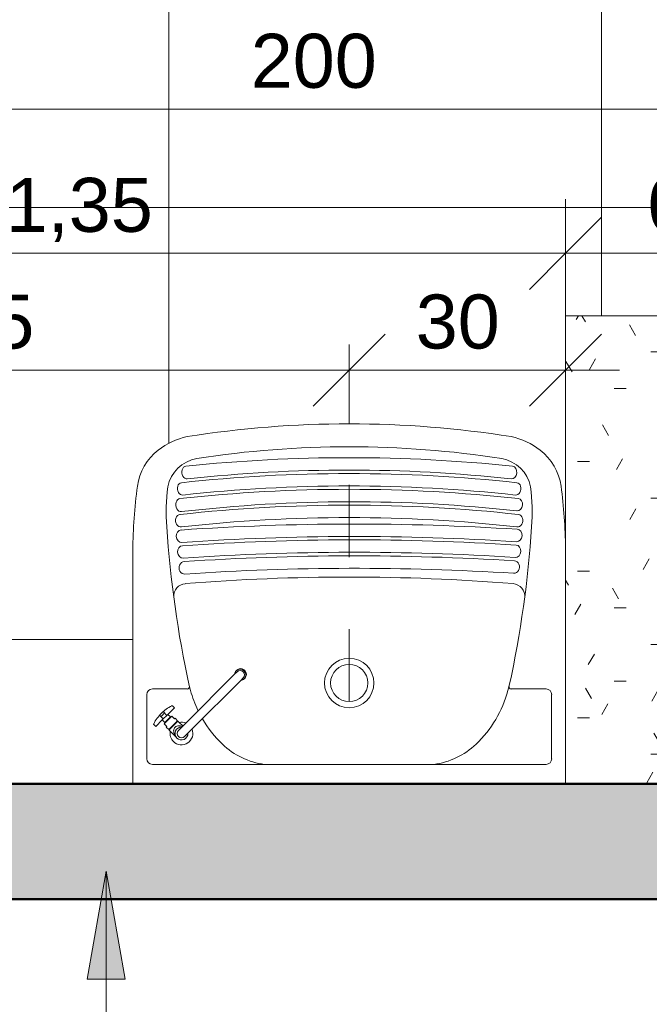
# Model space of a CAD drawing. Header units: metres. Extents: x -10.5 to 2.8, y -19.7 to -9.5.
# Tile 7 of 32: x -7.6 to -6.7, y -18.4 to -17. Entities that reach past the tile are written whole.
import ezdxf

# ---------------------------------------------------------------- set-up
doc = ezdxf.new("R2010")
doc.units = ezdxf.units.M
doc.linetypes.add('Projeção', pattern=[0.003969, 0.002381, -0.001587])
for name, color, linetype, lineweight in [('A-ANNO-DIMS', 7, 'Continuous', 9), ('A-ANNO-DIMS-50', 7, 'Continuous', 9), ('A-FLOR-PATT', 7, 'Continuous', 5), ('A-WALL-PATT', 7, 'Continuous', 5), ('G-ANNO-TEXT', 7, 'Continuous', 9), ('I-WALL', 7, 'Continuous', 5), ('P-SANR-FIXT', 7, 'Continuous', 5), ('Q-CASE', 7, 'Continuous', 5)]:
    doc.layers.add(name, color=color, linetype=linetype, lineweight=lineweight)
doc.layers.add('A-DETL', color=7, linetype='Continuous', lineweight=5, true_color=0x00a600)
doc.styles.add('Arial_3', font='arial.ttf', dxfattribs={"height": 0.075})
doc.dimstyles.new('Com_linha__ref__contínua__-_Cor_Vermelha_Arial_1_5mm', dxfattribs={"dimscale": 0.3048, "dimtxt": 0.076519, "dimasz": 0.328084, "dimexe": 0.246063, "dimexo": 0.246063, "dimgap": 0.024606, "dimtad": 1, "dimrnd": 0.01, "dimzin": 0, "dimdsep": 46, "dimtxsty": 'Arial_3', "dimblk1": 'OBLIQUE', "dimblk2": 'OBLIQUE', "dimsah": 1, "dimcen": 0.09, "dimdle": 0.246063, "dimazin": 0, "dimtfac": 1, "dimtdec": 4, "dimtix": 1, "dimtmove": 0, "dimatfit": 3, "dimfxl": 1, "dimtvp": 1, "dimtolj": 1, "dimtzin": 0, "dimarcsym": 2})
doc.dimstyles.new('Com_linha__ref__contínua__-_Cor_Vermelha_Arial_1_5mm_1', dxfattribs={"dimscale": 0.3048, "dimtxt": 0.076519, "dimasz": 0.328084, "dimexe": 0.246063, "dimexo": 0.246063, "dimgap": 0.024606, "dimtad": 1, "dimrnd": 0.01, "dimzin": 0, "dimdsep": 46, "dimtxsty": 'Arial_3', "dimblk1": 'OBLIQUE', "dimblk2": 'OBLIQUE', "dimsah": 1, "dimcen": 0.09, "dimdle": 0.246063, "dimazin": 0, "dimtfac": 1, "dimtdec": 4, "dimtix": 1, "dimtmove": 2, "dimatfit": 3, "dimfxl": 1, "dimtvp": 1, "dimtolj": 1, "dimtzin": 0, "dimarcsym": 2})
doc.dimstyles.new('Com_linha__ref__contínua__-_Cor_Vermelha_Arial_1_5mm_2', dxfattribs={"dimscale": 0.3048, "dimtxt": 0.076519, "dimasz": 0.328084, "dimexe": 0.246063, "dimexo": 0.246063, "dimgap": 0.024606, "dimtad": 1, "dimdec": 1, "dimlfac": 100, "dimrnd": 0.1, "dimdsep": 46, "dimtxsty": 'Arial_3', "dimblk1": 'OBLIQUE', "dimblk2": 'OBLIQUE', "dimsah": 1, "dimcen": 0.09, "dimdle": 0.246063, "dimazin": 0, "dimtfac": 1, "dimtdec": 4, "dimtix": 1, "dimtmove": 0, "dimatfit": 3, "dimfxl": 1, "dimtvp": 1, "dimtolj": 1, "dimtzin": 0, "dimarcsym": 2})

# ---------------------------------------------------------------- blocks, each defined once
blk = doc.blocks.new('TAMPO DO ABRIGO GLP EM GRANITO CINZA ANDORINHA - TAMPO DO ABRIGO GLP EM GRANITO CINZA ANDORINHA-1861549-NIVEL TERREO')
at = {"layer": 'Q-CASE', "true_color": 0xa7a7a7}
h = blk.add_hatch(dxfattribs=at)
h.set_pattern_fill('FP_4', color=253, style=0, pattern_type=2)
h.set_pattern_definition([(0, (0, 0), (0.2032, 0.0508), [0.01676, -0.13564, 0.01676, -0.13564, -0.8128]), (0, (0, 0), (0.2032, 0.0508), [-0.3048, 0.01676, -0.28804, 0.01676, -0.13564, -0.3556]), (0, (0, 0), (0.2032, 0.0508), [-0.762, 0.01676, -0.08484, 0.01676, -0.23724]), (120, (0.0762, 0.0254), (-0.14559409, 0.15057636), [0.01676, -0.13564, 0.01676, -0.13564, -0.8128]), (120, (0.0762, 0.0254), (-0.14559409, 0.15057636), [-0.3048, 0.01676, -0.28804, 0.01676, -0.13564, -0.3556]), (120, (0.0762, 0.0254), (-0.14559409, 0.15057636), [-0.762, 0.01676, -0.08484, 0.01676, -0.23724]), (240, (0.1016, 0.127), (-0.05760591, -0.20137636), [0.01676, -0.13564, 0.01676, -0.13564, -0.8128]), (240, (0.1016, 0.127), (-0.05760591, -0.20137636), [-0.3048, 0.01676, -0.28804, 0.01676, -0.13564, -0.3556]), (240, (0.1016, 0.127), (-0.05760591, -0.20137636), [-0.762, 0.01676, -0.08484, 0.01676, -0.23724])])
h.paths.add_polyline_path([(-6.3768, -18.075), (-6.1736, -18.075), (-6.1736, -17.875), (-6.2136, -17.875), (-6.2136, -17.425), (-6.8237, -17.425), (-6.8237, -18.075)])
at = {"layer": 'Q-CASE'}
for p, q in [((-6.2136, -17.425), (-6.8237, -17.425)), ((-6.8237, -17.425), (-6.8237, -18.075))]:
    blk.add_line(p, q, dxfattribs=at)
blk = doc.blocks.new('TORNEIRA DE MESA_ BICA MÓVEL_ BICA ALTA - 1167_C34_Cromado CR10-V2-NIVEL TERREO')
at = {"layer": 'P-SANR-FIXT'}
for p, q in [((0.0362, -0.0918), (0.0321, -0.0918)), ((0.0321, -0.0918), (0.0321, -0.1045)), ((0.0016, -0.1012), (0.0131, -0.1012)), ((0.0156, -0.1012), (0.0131, -0.1012)), ((0.0156, -0.1023), (0.0156, -0.1012)), ((0.0164, -0.1023), (0.0156, -0.1023)), ((0.0156, -0.1023), (0.0156, -0.1177)), ((0.0212, -0.1014), (0.0164, -0.1014)), ((0.0164, -0.1014), (0.0164, -0.1023)), ((0.0164, -0.1177), (0.0164, -0.1023)), ((0.0212, -0.1025), (0.0212, -0.1014)), ((0.0264, -0.1025), (0.0212, -0.1025)), ((0.0264, -0.1056), (0.0264, -0.1025)), ((0.0272, -0.1056), (0.0264, -0.1056)), ((0.0264, -0.1056), (0.0264, -0.1144)), ((0.0321, -0.1045), (0.0272, -0.1046)), ((0.0272, -0.1046), (0.0272, -0.1056)), ((0.0272, -0.1144), (0.0272, -0.1056)), ((0.0321, -0.1045), (0.0321, -0.1155)), ((0.0393, -0.1065), (0.0321, -0.1065)), ((-0.0061, -0.1245), (-0.0061, -0.11)), ((0.0061, -0.1245), (0.0061, -0.11)), ((0.0131, -0.1188), (0.0061, -0.1188)), ((0.0131, -0.1188), (0.0156, -0.1188)), ((0.0156, -0.1188), (0.0156, -0.1177)), ((0.0156, -0.1177), (0.0164, -0.1177)), ((0.0164, -0.1177), (0.0164, -0.1186)), ((0.0164, -0.1186), (0.0212, -0.1186)), ((0.0212, -0.1186), (0.0212, -0.1175)), ((0.0212, -0.1175), (0.0264, -0.1175)), ((0.0264, -0.1175), (0.0264, -0.1144)), ((0.0264, -0.1144), (0.0272, -0.1144)), ((0.0272, -0.1144), (0.0272, -0.1154)), ((0.0272, -0.1154), (0.0321, -0.1155)), ((0.0395, -0.1135), (0.0321, -0.1135)), ((0.0321, -0.1155), (0.0321, -0.1283)), ((-0.0061, -0.1245), (-0.0061, -0.2204)), ((0.0061, -0.2204), (0.0061, -0.1245)), ((0.0321, -0.1283), (0.0362, -0.1283)), ((-0.0061, -0.2204), (-0.0061, -0.2251)), ((0.0061, -0.2204), (0.0061, -0.2251))]:
    blk.add_line(p, q, dxfattribs=at)
for centre, radius, start, end in [((0, -0.11), 0.0158, 90, 247.169), ((0, -0.11), 0.0158, 33.7501, 90), ((0.0362, -0.0925), 0.000702, 17.5666, 90), ((-0.0193, -0.11), 0.0588, 360, 17.5666), ((0, -0.11), 0.00894, 313.2171, 226.7829), ((0, -0.11), 0.00612, 0, 180), ((-0.0003, -0.1204), 0.0193, 70.6394, 84.83), ((0.0013, -0.1137), 0.0125, 42.7237, 67.2763), ((0.0049, -0.1104), 0.00765, 3.2763, 42.7237), ((-0.0193, -0.11), 0.0561, 356.4132, 3.5868), ((0.0024, -0.1076), 0.0108, 290.089, 316.6245), ((0, -0.11), 0.0158, 292.831, 326.2499), ((0.0043, -0.1093), 0.00827, 316.6245, 355.3755), ((-0.0193, -0.11), 0.0588, 342.4334, 360), ((0.0362, -0.1275), 0.000702, 270, 342.4334), ((0.0026, -0.2262), 0.0105, 146.3261, 180), ((0, -0.2252), 0.00788, 151.5421, 28.4579), ((0, -0.2262), 0.00788, 180, 0.0265), ((0, -0.2251), 0.00612, 180, 360), ((-0.0026, -0.2262), 0.0105, 0.0199, 33.6739)]:
    blk.add_arc(centre, radius, start, end, dxfattribs=at)
blk = doc.blocks.new('TANQUE EM MÁRMORE SINTÉTICO 34L E 1 BATEDOR - TQ_03_Branco Gelo GE17-2860659-NIVEL TERREO')
at = {"layer": 'P-SANR-FIXT'}
for p, q in [((-7.4236, -17.7504), (-7.4236, -18.075)), ((-7.3966, -17.9432), (-7.3482, -17.9432)), ((-7.3456, -17.9384), (-7.3436, -17.9453)), ((-6.9016, -17.9384), (-6.9036, -17.9453)), ((-6.8506, -17.9432), (-6.8989, -17.9432)), ((-7.4044, -18.0401), (-7.4044, -17.951)), ((-6.8428, -18.0401), (-6.8428, -17.951)), ((-7.1405, -18.048), (-7.3966, -18.048)), ((-7.1405, -18.048), (-6.8506, -18.048))]:
    blk.add_line(p, q, dxfattribs=at)
for radius in [0.0343, 0.0258]:
    blk.add_circle((-7.1236, -17.9349), radius, dxfattribs=at)
for centre, radius, start, end in [((-7.1236, -19.0082), 1.4331, 80.9799, 99.0201), ((-7.327, -17.6908), 0.1003, 102.2355, 127.7645), ((-6.9202, -17.6908), 0.1003, 52.2355, 77.7645), ((-7.3416, -17.6719), 0.0764, 127.7645, 172.2355), ((-7.1236, -18.9971), 1.3901, 81.2492, 98.7508), ((-6.9055, -17.6719), 0.0764, 7.7645, 52.2355), ((-7.3263, -17.6724), 0.0499, 100.1279, 168.6267), ((-7.1236, -19.7863), 2.1642, 83.9937, 96.0051), ((-6.9209, -17.6724), 0.0499, 11.3733, 79.8721), ((-7.1236, -19.7654), 2.1213, 83.7059, 96.2999), ((-7.1236, -19.701), 2.0617, 83.7479, 96.2521), ((-6.7459, -17.7532), 0.6777, 172.2355, 179.7645), ((-7.0668, -17.6979), 0.3105, 173.4502, 183.7403), ((-7.1237, -19.8161), 2.1501, 83.7332, 96.2637), ((-7.1236, -19.7629), 2.1016, 83.6986, 96.3072), ((-7.1804, -17.6979), 0.3105, 356.2597, 6.5498), ((-7.5013, -17.7532), 0.6777, 0.4643, 7.7645), ((-7.1236, -19.8196), 2.1316, 83.6808, 96.3192), ((-7.1193, -19.7374), 2.0541, 83.6171, 96.6244), ((-7.1163, -21.1935), 3.4793, 86.281, 93.9619), ((-7.1236, -19.8162), 2.1109, 83.6707, 96.3293), ((-5.8849, -17.6207), 1.4948, 183.7403, 192.2731), ((-8.3622, -17.6207), 1.4948, 347.7269, 356.2597), ((-7.1163, -21.1985), 3.467, 86.2867, 93.9565), ((-7.1165, -21.1882), 3.4521, 86.2745, 93.9592), ((-7.1165, -21.2063), 3.4529, 86.2948, 93.9392), ((-7.1151, -21.311), 3.5526, 86.4408, 93.832), ((-7.1151, -21.3106), 3.5349, 86.4404, 93.8326), ((-7.3495, -17.8145), 0.0175, 94.6103, 182.4678), ((-7.1236, -20.6163), 2.8285, 85.3897, 94.6103), ((-6.8976, -17.8144), 0.0175, 353.7103, 85.3897), ((-7.3966, -17.951), 0.00783, 90, 180), ((-7.3482, -17.9403), 0.00296, 270, 10), ((-7.1893, -17.9044), 0.1596, 194.8299, 205.4327), ((-7.0578, -17.9044), 0.1596, 313.6719, 345.1701), ((-6.8989, -17.9403), 0.00296, 170, 270), ((-6.8506, -17.951), 0.00783, 0, 90), ((-7.1893, -17.9044), 0.1596, 210.1995, 226.3281), ((-7.227, -17.9439), 0.105, 226.3281, 262.3281), ((-7.0202, -17.9439), 0.105, 277.6719, 313.6719), ((-7.3966, -18.0401), 0.00783, 180, 270), ((-6.8506, -18.0401), 0.00783, 270, 0)]:
    blk.add_arc(centre, radius, start, end, dxfattribs=at)
for centre, major_axis, ratio, start_param, end_param in [((-7.3491, -17.6427), (-0.00097, 0.00883), 0.750062, 6.276734, 9.424778), ((-6.8981, -17.6427), (0.00097, 0.00883), 0.783449, 3.141593, 6.283185), ((-7.3554, -17.6654), (-0.00095, 0.00859), 0.741965, 6.28309, 9.424778), ((-6.892, -17.6654), (0.00095, 0.00859), 0.767158, 3.141593, 6.283282), ((-7.3573, -17.6879), (-0.001, 0.00909), 0.728793, 0, 3.150789), ((-6.8899, -17.6874), (0.00096, 0.00859), 0.767499, 3.141593, 6.283185), ((-7.3573, -17.7096), (-0.00095, 0.00859), 0.827595, 6.28304, 9.424778), ((-6.8899, -17.7096), (0.00095, 0.00859), 0.807213, 3.141593, 6.283327), ((-7.3561, -17.7311), (-0.0006, 0.00862), 0.855959, 0.00008, 3.141593), ((-6.8912, -17.7301), (0.00056, 0.00862), 0.861674, 3.141593, 6.2831), ((-7.3543, -17.7529), (-0.00059, 0.00862), 0.852872, 0.000298, 3.141593), ((-6.8928, -17.752), (0.00056, 0.00862), 0.850353, 3.141593, 6.282885), ((-7.3519, -17.775), (-0.00058, 0.00862), 0.893867, 6.283177, 9.424778), ((-6.8951, -17.7739), (0.00054, 0.00862), 0.881661, 3.141593, 6.283191)]:
    blk.add_ellipse(centre, major_axis=major_axis, ratio=ratio, start_param=start_param, end_param=end_param, dxfattribs=at)
blk = doc.blocks.new('DIMBLOCK3-NIVEL TERREO')
at = {"layer": 'A-ANNO-DIMS-50', "color": 242, "true_color": 0xbd2b2e, "transparency": 16777216}
for p, q in [((-6.8237, -17.3384), (-6.8237, -17.2634)), ((-6.1736, -17.3384), (-6.1736, -17.2634)), ((-6.8237, -17.3384), (-6.7737, -17.2884)), ((-6.1736, -17.3384), (-6.1236, -17.2884)), ((-6.8237, -17.3384), (-6.8737, -17.3884)), ((-6.8237, -17.3384), (-6.0986, -17.3384)), ((-6.8237, -17.3384), (-6.8237, -17.4953)), ((-6.1736, -17.3384), (-6.2236, -17.3884)), ((-6.1736, -17.3384), (-6.1736, -17.3427))]:
    blk.add_line(p, q, dxfattribs=at)
at = {"layer": 'A-ANNO-DIMS-50', "color": 0, "transparency": 16777216, "insert": (-6.7096, -17.2336), "char_height": 0.075, "width": 0.242979, "attachment_point": 1, "line_spacing_factor": 0.941778, "style": 'Arial_3'}
blk.add_mtext('0,65', dxfattribs=at)
blk = doc.blocks.new('_Oblique')
at = {"color": 0, "linetype": 'ByBlock', "lineweight": -2}
blk.add_line((-0.5, -0.5), (0.5, 0.5), dxfattribs=at)
blk = doc.blocks.new('DIMBLOCK62-NIVEL TERREO')
at = {"layer": 'A-ANNO-DIMS-50', "color": 242, "true_color": 0xbd2b2e, "transparency": 16777216}
for p, q in [((-8.3336, -18.4184), (-8.3336, -18.31)), ((0.5064, -18.4184), (0.5064, -18.31)), ((-8.3336, -18.4184), (-8.2836, -18.3684)), ((0.5064, -18.4184), (0.5564, -18.3684)), ((-8.3336, -18.4184), (-8.3836, -18.4684)), ((-8.3336, -18.4184), (0.5064, -18.4184)), ((-8.3336, -18.4184), (-8.3336, -18.4934)), ((0.5064, -18.4184), (0.4564, -18.4684)), ((0.5064, -18.4184), (0.5064, -18.4934))]:
    blk.add_line(p, q, dxfattribs=at)
at = {"layer": 'A-ANNO-DIMS-50', "color": 0, "transparency": 16777216, "insert": (-4.0148, -18.3135), "char_height": 0.075, "width": 0.242979, "attachment_point": 1, "line_spacing_factor": 0.941778, "style": 'Arial_3'}
blk.add_mtext('8,84', dxfattribs=at)
blk = doc.blocks.new('DIMBLOCK64-NIVEL TERREO')
at = {"layer": 'A-ANNO-DIMS-50', "color": 242, "true_color": 0xbd2b2e, "transparency": 16777216}
for p, q in [((-8.8336, -18.6184), (-8.8336, -18.15)), ((1.0064, -18.6184), (1.0064, -18.15)), ((-8.8336, -18.6184), (-8.7836, -18.5684)), ((1.0064, -18.6184), (1.0564, -18.5684)), ((-8.9086, -18.6184), (1.0814, -18.6184)), ((-8.8336, -18.6184), (-8.8836, -18.6684)), ((-8.8336, -18.6184), (-8.8336, -18.6934)), ((1.0064, -18.6184), (0.9564, -18.6684)), ((1.0064, -18.6184), (1.0064, -18.6934))]:
    blk.add_line(p, q, dxfattribs=at)
at = {"layer": 'A-ANNO-DIMS-50', "color": 0, "transparency": 16777216, "insert": (-4.0148, -18.5135), "char_height": 0.075, "width": 0.242979, "attachment_point": 1, "line_spacing_factor": 0.941778, "style": 'Arial_3'}
blk.add_mtext('9,84', dxfattribs=at)
blk = doc.blocks.new('DIMBLOCK91-NIVEL TERREO')
at = {"layer": 'A-ANNO-DIMS-50', "color": 242, "true_color": 0xbd2b2e, "transparency": 16777216}
for p, q in [((-8.1736, -17.3384), (-8.1736, -17.2634)), ((-6.8237, -17.3384), (-6.8237, -17.2634)), ((-8.1736, -17.3384), (-8.1236, -17.2884)), ((-6.8237, -17.3384), (-6.7737, -17.2884)), ((-8.2486, -17.3384), (-6.7487, -17.3384)), ((-8.1736, -17.3384), (-8.2236, -17.3884)), ((-8.1736, -17.3384), (-8.1736, -17.3427)), ((-6.8237, -17.3384), (-6.8737, -17.3884)), ((-6.8237, -17.3384), (-6.8237, -17.35))]:
    blk.add_line(p, q, dxfattribs=at)
at = {"layer": 'A-ANNO-DIMS-50', "color": 0, "transparency": 16777216, "insert": (-7.5999, -17.2336), "char_height": 0.075, "width": 0.242979, "attachment_point": 1, "line_spacing_factor": 0.941778, "style": 'Arial_3'}
blk.add_mtext('1,35', dxfattribs=at)
blk = doc.blocks.new('DIMBLOCK92-NIVEL TERREO')
at = {"layer": 'A-ANNO-DIMS-50', "color": 242, "true_color": 0xbd2b2e, "transparency": 16777216}
for p, q in [((-8.1736, -17.1384), (-8.1736, -17.0634)), ((-6.1736, -17.1384), (-6.1736, -17.0634)), ((-8.1736, -17.1384), (-8.1236, -17.0884)), ((-6.1736, -17.1384), (-6.1236, -17.0884)), ((-8.2486, -17.1384), (-6.0986, -17.1384)), ((-8.1736, -17.1384), (-8.2236, -17.1884)), ((-8.1736, -17.1384), (-8.1736, -17.2946)), ((-6.1736, -17.1384), (-6.2236, -17.1884)), ((-6.1736, -17.1384), (-6.1736, -17.1427))]:
    blk.add_line(p, q, dxfattribs=at)
at = {"layer": 'A-ANNO-DIMS-50', "color": 0, "transparency": 16777216, "insert": (-7.2601, -17.0336), "char_height": 0.075, "width": 0.207662, "attachment_point": 1, "line_spacing_factor": 0.941778, "style": 'Arial_3'}
blk.add_mtext('200', dxfattribs=at)
blk = doc.blocks.new('DIMBLOCK100-NIVEL TERREO')
at = {"layer": 'A-ANNO-DIMS-50', "color": 242, "true_color": 0xbd2b2e, "transparency": 16777216}
for p, q in [((-8.1736, -17.5004), (-8.1736, -17.4254)), ((-8.1736, -17.5004), (-8.1236, -17.4504)), ((-7.1236, -17.5004), (-7.0736, -17.4504)), ((-7.1236, -17.5004), (-7.1236, -17.465)), ((-8.2486, -17.5004), (-7.1236, -17.5004)), ((-8.1736, -17.5004), (-8.2236, -17.5504)), ((-8.1736, -17.5004), (-8.1736, -17.5047)), ((-7.1236, -17.5004), (-7.1736, -17.5504)), ((-7.1236, -17.5004), (-7.1236, -17.5754))]:
    blk.add_line(p, q, dxfattribs=at)
at = {"layer": 'A-ANNO-DIMS-50', "color": 0, "transparency": 16777216, "insert": (-7.7351, -17.3956), "char_height": 0.075, "width": 0.207662, "attachment_point": 1, "line_spacing_factor": 0.941778, "style": 'Arial_3'}
blk.add_mtext('105', dxfattribs=at)
blk = doc.blocks.new('DIMBLOCK101-NIVEL TERREO')
at = {"layer": 'A-ANNO-DIMS-50', "color": 242, "true_color": 0xbd2b2e, "transparency": 16777216}
for p, q in [((-6.8237, -17.5004), (-6.8237, -17.4254)), ((-7.1236, -17.5004), (-7.0736, -17.4504)), ((-6.8237, -17.5004), (-6.7737, -17.4504)), ((-7.1236, -17.5004), (-7.1236, -17.465)), ((-7.1236, -17.5004), (-7.1736, -17.5504)), ((-7.1236, -17.5004), (-6.7487, -17.5004)), ((-7.1236, -17.5004), (-7.1236, -17.5754)), ((-6.8237, -17.5004), (-6.8737, -17.5504)), ((-6.8237, -17.5004), (-6.8237, -17.5047))]:
    blk.add_line(p, q, dxfattribs=at)
at = {"layer": 'A-ANNO-DIMS-50', "color": 0, "transparency": 16777216, "insert": (-7.0313, -17.3956), "char_height": 0.075, "width": 0.138441, "attachment_point": 1, "line_spacing_factor": 0.941778, "style": 'Arial_3'}
blk.add_mtext('30', dxfattribs=at)

msp = doc.modelspace()

# ---------------------------------------------------------------- hatches: boundary and pattern name
at = {"layer": 'A-FLOR-PATT', "true_color": 0x787878}
h = msp.add_hatch(dxfattribs=at)
h.set_pattern_fill('FP_1', color=8, style=0, pattern_type=2)
h.set_pattern_definition([(0, (-2.574, -15.475), (0, 0.6), []), (90, (-2.574, -15.475), (-0.6, 4e-17), [])])
h.paths.add_polyline_path([(-8.1736, -18.075), (-7.6486, -18.075), (-7.6486, -18.065), (-7.6339, -18.065), (-7.6339, -18.0023), (-7.6382, -17.9978), (-7.6402, -17.9934), (-7.6406, -17.9898), (-7.6402, -17.9578), (-7.6382, -17.9533), (-7.6349, -17.9496), (-7.6306, -17.947), (-7.6256, -17.9457), (-7.6204, -17.9459), (-7.6155, -17.9475), (-7.6113, -17.9504), (-7.6084, -17.9544), (-7.6074, -17.9566), (-7.6066, -17.9614), (-7.6066, -17.9898), (-7.6074, -17.9946), (-7.6097, -17.9989), (-7.6133, -18.0024), (-7.6133, -18.065), (-7.5986, -18.065), (-7.5986, -18.075), (-7.4236, -18.075), (-7.4236, -17.7504), (-7.4219, -17.7059), (-7.4174, -17.6616), (-7.4122, -17.6426), (-7.4024, -17.6255), (-7.3885, -17.6115), (-7.3694, -17.5999), (-7.3483, -17.5928), (-7.2363, -17.5795), (-7.1236, -17.575), (-7.0109, -17.5795), (-6.8989, -17.5928), (-6.8778, -17.5999), (-6.8587, -17.6115), (-6.8448, -17.6255), (-6.835, -17.6426), (-6.8298, -17.6616), (-6.8252, -17.7059), (-6.8237, -17.7477), (-6.8237, -17.425), (-6.2136, -17.425), (-6.2136, -16.675), (-6.1736, -16.675), (-6.1736, -15.475), (-8.1736, -15.475), (-8.1736, -15.525), (-8.3336, -15.525), (-8.3336, -17.275), (-8.1736, -17.275), (-8.1736, -17.8038)])
at = {"layer": 'A-WALL-PATT', "true_color": 0x808080}
h = msp.add_hatch(color=8, dxfattribs=at)
h.paths.add_polyline_path([(-6.2336, -18.235), (-6.2336, -18.225), (-6.3237, -18.225), (-6.3237, -18.085), (-6.2336, -18.085), (-6.2336, -18.075), (-8.3336, -18.075), (-8.3336, -18.235), (-6.3237, -18.235)])
h.paths.add_polyline_path([(-8.3236, -18.225), (-8.3236, -18.085), (-8.0236, -18.085), (-8.0236, -18.225), (-8.0397, -18.225)])
h.paths.add_polyline_path([(-7.6762, -18.1816), (-7.6831, -18.1807), (-7.6895, -18.1781), (-7.6951, -18.1738), (-7.6993, -18.1683), (-7.7019, -18.1619), (-7.7028, -18.155), (-7.7019, -18.1482), (-7.6993, -18.1417), (-7.6951, -18.1362), (-7.6895, -18.132), (-7.6831, -18.1293), (-7.6762, -18.1284), (-7.6694, -18.1293), (-7.6629, -18.132), (-7.6574, -18.1362), (-7.6532, -18.1417), (-7.6506, -18.1482), (-7.6496, -18.155), (-7.6506, -18.1619), (-7.6532, -18.1683), (-7.6574, -18.1738), (-7.6629, -18.1781), (-7.6694, -18.1807)])
at = {"layer": 'G-ANNO-TEXT'}
msp.add_hatch(color=256, dxfattribs=at).paths.add_polyline_path([(-7.4608, -18.1961), (-7.4872, -18.3461), (-7.4343, -18.3461)])

# ---------------------------------------------------------------- linework, layer by layer
at = {"layer": 'A-DETL', "color": 8, "linetype": 'Projeção', "true_color": 0x808080}
msp.add_line((-7.1236, -17.96), (-7.1236, -17.54), dxfattribs=at)
at = {"layer": 'G-ANNO-TEXT'}
for p, q in [((-7.4608, -18.1961), (-7.4872, -18.3461)), ((-7.4343, -18.3461), (-7.4608, -18.1961)), ((-7.4608, -18.1961), (-7.4608, -18.928)), ((-7.4872, -18.3461), (-7.4343, -18.3461))]:
    msp.add_line(p, q, dxfattribs=at)
at = {"layer": 'I-WALL', "lineweight": 50}
for p, q in [((-6.2336, -18.075), (-8.1736, -18.075)), ((-8.3336, -18.235), (-6.2336, -18.235))]:
    msp.add_line(p, q, dxfattribs=at)

# ---------------------------------------------------------------- block references
at = {"layer": 'P-SANR-FIXT'}
msp.add_blockref('TANQUE EM MÁRMORE SINTÉTICO 34L E 1 BATEDOR - TQ_03_Branco Gelo GE17-2860659-NIVEL TERREO', (0, 0), dxfattribs=at)
at = {"layer": 'P-SANR-FIXT', "rotation": 134.9999999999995}
msp.add_blockref('TORNEIRA DE MESA_ BICA MÓVEL_ BICA ALTA - 1167_C34_Cromado CR10-V2-NIVEL TERREO', (-7.434, -18.0828), dxfattribs=at)
at = {"layer": 'Q-CASE'}
msp.add_blockref('TAMPO DO ABRIGO GLP EM GRANITO CINZA ANDORINHA - TAMPO DO ABRIGO GLP EM GRANITO CINZA ANDORINHA-1861549-NIVEL TERREO', (0, 0), dxfattribs=at)

# ---------------------------------------------------------------- dimensions: what is measured, and where the dimension line sits
at = {"layer": 'A-ANNO-DIMS', "color": 242, "true_color": 0xbd2b2e}
for base, p1, p2, dimstyle, override, picture, middle in [((-6.1736, -17.1384), (-8.1736, -17.2196), (-6.1736, -17.0677), 'Com_linha__ref__contínua__-_Cor_Vermelha_Arial_1_5mm_2', {"dimpost": '<>', "dimfxl": 2.005758}, 'DIMBLOCK92-NIVEL TERREO', (-7.1736, -17.0926)), ((-6.8237, -17.3384), (-8.1736, -17.2677), (-6.8237, -17.425), 'Com_linha__ref__contínua__-_Cor_Vermelha_Arial_1_5mm', {"dimpost": '<>', "dimfxl": 1.359035}, 'DIMBLOCK91-NIVEL TERREO', (-7.4986, -17.2926)), ((-7.1236, -17.5004), (-8.1736, -17.4297), (-7.1236, -17.54), 'Com_linha__ref__contínua__-_Cor_Vermelha_Arial_1_5mm_2', {"dimpost": '<>', "dimfxl": 1.055779}, 'DIMBLOCK100-NIVEL TERREO', (-7.6486, -17.4546)), ((-6.8237, -17.5004), (-7.1236, -17.54), (-6.8237, -17.4297), 'Com_linha__ref__contínua__-_Cor_Vermelha_Arial_1_5mm_2', {"dimpost": '<>', "dimfxl": 0.319545}, 'DIMBLOCK101-NIVEL TERREO', (-6.9736, -17.4546)), ((1.0064, -18.6184), (-8.8336, -18.075), (1.0064, -18.075), 'Com_linha__ref__contínua__-_Cor_Vermelha_Arial_1_5mm', {"dimpost": '<>', "dimfxl": 9.84}, 'DIMBLOCK64-NIVEL TERREO', (-3.9136, -18.5726)), ((0.5064, -18.4184), (-8.3336, -18.235), (0.5064, -18.235), 'Com_linha__ref__contínua__-_Cor_Vermelha_Arial_1_5mm', {"dimpost": '<>', "dimfxl": 8.84}, 'DIMBLOCK62-NIVEL TERREO', (-3.9136, -18.3726))]:
    dim = msp.add_linear_dim(base=base, p1=p1, p2=p2, dimstyle=dimstyle, override=override, dxfattribs=at)
    dim.commit()
    dim.dimension.update_dxf_attribs({"geometry": picture, "text_midpoint": middle})
dim = msp.add_linear_dim(base=(-6.1736, -17.3384), p1=(-6.8237, -17.5703), p2=(-6.1736, -17.2677), dimstyle='Com_linha__ref__contínua__-_Cor_Vermelha_Arial_1_5mm_1', override={"dimpost": '<>', "dimfxl": 0.717067}, dxfattribs=at)
dim.commit()
dim.dimension.update_dxf_attribs({"geometry": 'DIMBLOCK3-NIVEL TERREO', "text_midpoint": (-6.5881, -17.2836), "dimtype": 160})

doc.saveas('drawing.dxf')
